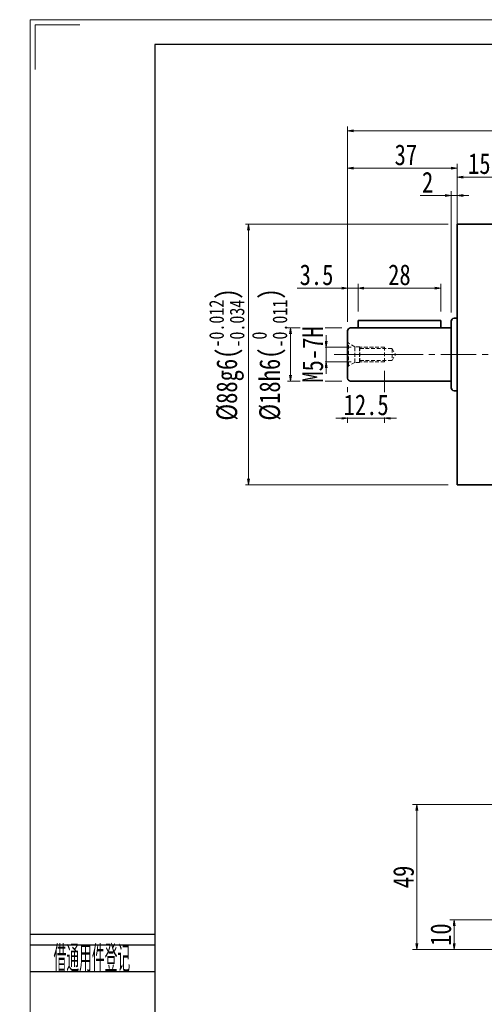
# Model space of a CAD drawing. Header units: millimetres. Extents: x -35 to 701, y -29 to 472.
# Tile 2 of 7: x -35 to 122, y 139 to 472. Entities that reach past the tile are written whole.
import ezdxf
from ezdxf.enums import TextEntityAlignment as Align

# ---------------------------------------------------------------- set-up
doc = ezdxf.new("R2010")
doc.units = ezdxf.units.MM
doc.linetypes.add('HIDDEN', pattern=[1.905, 1.27, -0.635])
doc.linetypes.add('点画线', pattern=[18, 12, -2, 2, -2])
doc.layers.add('2细线层', color=4, linetype='Continuous')
doc.layers.add('6文字层', color=3, linetype='Continuous')
for name, color, linetype, lineweight in [('中心线层', 1, '点画线', 18), ('图框_外框线', 7, 'Continuous', 18), ('尺寸线层', 3, 'Continuous', 18), ('粗实线层', 7, 'Continuous', 35)]:
    doc.layers.add(name, color=color, linetype=linetype, lineweight=lineweight)
doc.styles.add('PC_TEXTSTYLE', font='ISOCP.SHX', dxfattribs={"width": 0.707, "bigfont": 'GBCBIG.SHX'})
doc.styles.add('宋体', font='SimSun.ttf', dxfattribs={"width": 0.8})
doc.dimstyles.new('A水平标注$0', dxfattribs={"dimtxt": 3.5, "dimasz": 2, "dimexe": 1.5, "dimexo": 3, "dimgap": 1.1, "dimtad": 1, "dimtoh": 1, "dimdec": 4, "dimdsep": 46, "dimtxsty": '宋体', "dimblk": 'OPEN', "dimcen": 3, "dimclrd": 3, "dimclre": 3, "dimclrt": 6, "dimadec": 0, "dimazin": 0, "dimtm": 1e-09, "dimtfac": 1, "dimtdec": 4, "dimtix": 1, "dimtmove": 0, "dimatfit": 3, "dimldrblk": 'OPEN', "dimfxl": 0, "dimlwd": 13, "dimlwe": 13, "dimarcsym": 0})
doc.dimstyles.new('D直径标注φ25', dxfattribs={"dimtxt": 3.5, "dimasz": 2, "dimexe": 1, "dimexo": 3, "dimtad": 1, "dimtoh": 1, "dimdec": 1, "dimdsep": 46, "dimtxsty": '宋体', "dimblk": 'OPEN', "dimcen": 3, "dimclrd": 3, "dimclre": 3, "dimclrt": 130, "dimadec": 0, "dimazin": 0, "dimtm": 1e-09, "dimtfac": 1, "dimtdec": 1, "dimtmove": 0, "dimatfit": 0, "dimldrblk": 'OPEN', "dimfxl": 0, "dimlwd": 13, "dimlwe": 13, "dimarcsym": 0})
doc.dimstyles.new('螺孔(M8-7H)', dxfattribs={"dimtxt": 3.5, "dimasz": 2, "dimexe": 1.25, "dimexo": 3, "dimtad": 1, "dimtoh": 1, "dimdec": 4, "dimdsep": 46, "dimtxsty": '宋体', "dimblk": 'OPEN', "dimcen": 3, "dimclrd": 3, "dimclre": 3, "dimclrt": 2, "dimadec": 0, "dimazin": 0, "dimtm": 1e-09, "dimtfac": 1, "dimtdec": 4, "dimtmove": 0, "dimatfit": 3, "dimldrblk": 'OPEN', "dimfxl": 0, "dimlwd": 9, "dimlwe": 9, "dimarcsym": 0})

# ---------------------------------------------------------------- blocks, each defined once
blk = doc.blocks.new('_Open')
at = {"color": 0, "linetype": 'ByBlock', "lineweight": -2}
for p, q in [((-1, 0.17), (0, 0)), ((-1, -0.17), (0, 0)), ((0, 0), (-1, 0))]:
    blk.add_line(p, q, dxfattribs=at)
blk = doc.blocks.new('*D8')
at = {"layer": 'Defpoints', "color": 0, "transparency": 16777216}
for p in [(112.58, 418.35), (127.58, 403.4), (112.58, 402.4)]:
    blk.add_point(p, dxfattribs=at)
at = {"layer": '尺寸线层', "color": 3, "lineweight": 13, "transparency": 16777216}
for p, q in [((112.58, 405.4), (112.58, 419.85)), ((127.58, 406.4), (127.58, 419.85)), ((125.58, 418.35), (114.58, 418.35))]:
    blk.add_line(p, q, dxfattribs=at)
at = {"layer": '尺寸线层', "color": 3, "lineweight": 13, "transparency": 16777216, "xscale": 2, "yscale": 2, "zscale": 2, "rotation": 180}
blk.add_blockref('_Open', (112.58, 418.35), dxfattribs=at)
at = {"layer": '尺寸线层', "color": 3, "lineweight": 13, "transparency": 16777216, "xscale": 2, "yscale": 2, "zscale": 2}
blk.add_blockref('_Open', (127.58, 418.35), dxfattribs=at)
at = {"layer": '尺寸线层', "color": 6, "transparency": 16777216, "insert": (120.08, 422.85), "char_height": 7, "attachment_point": 5, "style": '宋体', "bg_fill": 3, "box_fill_scale": 1.1, "bg_fill_color": 256, "bg_fill_true_color": 13158600, "bg_fill_transparency": 0}
blk.add_mtext('15', dxfattribs=at)
blk = doc.blocks.new('*D10')
at = {"layer": 'Defpoints', "color": 0, "transparency": 16777216}
for p in [(110.58, 412.13), (112.58, 393.78), (110.58, 369.65)]:
    blk.add_point(p, dxfattribs=at)
at = {"layer": '尺寸线层', "color": 3, "lineweight": 13, "transparency": 16777216}
for p, q in [((110.58, 372.65), (110.58, 413.63)), ((112.58, 396.78), (112.58, 413.63)), ((108.58, 412.13), (100.06, 412.13)), ((112.58, 412.13), (110.58, 412.13)), ((114.58, 412.13), (116.58, 412.13))]:
    blk.add_line(p, q, dxfattribs=at)
at = {"layer": '尺寸线层', "color": 3, "lineweight": 13, "transparency": 16777216, "xscale": 2, "yscale": 2, "zscale": 2}
blk.add_blockref('_Open', (110.58, 412.13), dxfattribs=at)
at = {"layer": '尺寸线层', "color": 3, "lineweight": 13, "transparency": 16777216, "xscale": 2, "yscale": 2, "zscale": 2, "rotation": 180}
blk.add_blockref('_Open', (112.58, 412.13), dxfattribs=at)
at = {"layer": '尺寸线层', "color": 6, "transparency": 16777216, "insert": (102.61, 416.63), "char_height": 7, "attachment_point": 5, "style": '宋体', "bg_fill": 3, "box_fill_scale": 1.1, "bg_fill_color": 256, "bg_fill_true_color": 13158600, "bg_fill_transparency": 0}
blk.add_mtext('2', dxfattribs=at)
blk = doc.blocks.new('*D11')
at = {"layer": 'Defpoints', "color": 0, "transparency": 16777216}
for p in [(75.58, 433.95), (75.58, 366.4), (269.58, 366.4)]:
    blk.add_point(p, dxfattribs=at)
at = {"layer": '尺寸线层', "color": 3, "lineweight": 13, "transparency": 16777216}
for p, q in [((75.58, 369.4), (75.58, 435.45)), ((267.58, 433.95), (77.58, 433.95)), ((269.58, 369.4), (269.58, 435.45))]:
    blk.add_line(p, q, dxfattribs=at)
at = {"layer": '尺寸线层', "color": 3, "lineweight": 13, "transparency": 16777216, "xscale": 2, "yscale": 2, "zscale": 2, "rotation": 180}
blk.add_blockref('_Open', (75.58, 433.95), dxfattribs=at)
at = {"layer": '尺寸线层', "color": 3, "lineweight": 13, "transparency": 16777216, "xscale": 2, "yscale": 2, "zscale": 2}
blk.add_blockref('_Open', (269.58, 433.95), dxfattribs=at)
at = {"layer": '尺寸线层', "color": 6, "transparency": 16777216, "insert": (172.58, 438.45), "char_height": 7, "attachment_point": 5, "style": '宋体', "bg_fill": 3, "box_fill_scale": 1.1, "bg_fill_color": 256, "bg_fill_true_color": 13158600, "bg_fill_transparency": 0}
blk.add_mtext('194', dxfattribs=at)
blk = doc.blocks.new('*D12')
at = {"layer": 'Defpoints', "color": 0, "transparency": 16777216}
for p in [(112.58, 402.4), (42.04, 314.4), (112.58, 314.4)]:
    blk.add_point(p, dxfattribs=at)
at = {"layer": '尺寸线层', "color": 3, "lineweight": 13, "transparency": 16777216}
for p, q in [((109.58, 402.4), (41.04, 402.4)), ((42.04, 400.4), (42.04, 316.4)), ((109.58, 314.4), (41.04, 314.4))]:
    blk.add_line(p, q, dxfattribs=at)
at = {"layer": '尺寸线层', "color": 3, "lineweight": 13, "transparency": 16777216, "xscale": 2, "yscale": 2, "zscale": 2}
for p, rotation in [((42.04, 402.4), 90), ((42.04, 314.4), 270)]:
    blk.add_blockref('_Open', p, dxfattribs=dict(at, rotation=rotation))
at = {"layer": '尺寸线层', "color": 130, "transparency": 16777216, "insert": (34.71, 358.4), "char_height": 7, "attachment_point": 5, "rotation": 90, "style": '宋体', "bg_fill": 3, "box_fill_scale": 1.1, "bg_fill_color": 256, "bg_fill_true_color": 13158600, "bg_fill_transparency": 0}
blk.add_mtext('{\\A1;\\A1;%%C88g6({\\H0.707107x;\\S-0.012^ -0.034;})}', dxfattribs=at)
blk = doc.blocks.new('*D22')
at = {"layer": 'Defpoints', "color": 0, "transparency": 16777216}
for p in [(112.58, 421.33), (112.58, 402.4), (75.58, 366.4)]:
    blk.add_point(p, dxfattribs=at)
at = {"layer": '尺寸线层', "color": 3, "lineweight": 13, "transparency": 16777216}
for p, q in [((75.58, 369.4), (75.58, 422.83)), ((112.58, 405.4), (112.58, 422.83)), ((77.58, 421.33), (110.58, 421.33))]:
    blk.add_line(p, q, dxfattribs=at)
at = {"layer": '尺寸线层', "color": 3, "lineweight": 13, "transparency": 16777216, "xscale": 2, "yscale": 2, "zscale": 2, "rotation": 180}
blk.add_blockref('_Open', (75.58, 421.33), dxfattribs=at)
at = {"layer": '尺寸线层', "color": 3, "lineweight": 13, "transparency": 16777216, "xscale": 2, "yscale": 2, "zscale": 2}
blk.add_blockref('_Open', (112.58, 421.33), dxfattribs=at)
at = {"layer": '尺寸线层', "color": 6, "transparency": 16777216, "insert": (95.26, 425.83), "char_height": 7, "attachment_point": 5, "style": '宋体', "bg_fill": 3, "box_fill_scale": 1.1, "bg_fill_color": 256, "bg_fill_true_color": 13158600, "bg_fill_transparency": 0}
blk.add_mtext('37', dxfattribs=at)
blk = doc.blocks.new('*D24')
at = {"layer": 'Defpoints', "color": 0, "transparency": 16777216}
for p in [(76.58, 367.4), (56.3, 349.4), (76.58, 349.4)]:
    blk.add_point(p, dxfattribs=at)
at = {"layer": '尺寸线层', "color": 3, "lineweight": 13, "transparency": 16777216}
for p, q in [((73.58, 367.4), (55.3, 367.4)), ((56.3, 365.4), (56.3, 351.4)), ((73.58, 349.4), (55.3, 349.4))]:
    blk.add_line(p, q, dxfattribs=at)
at = {"layer": '尺寸线层', "color": 3, "lineweight": 13, "transparency": 16777216, "xscale": 2, "yscale": 2, "zscale": 2}
for p, rotation in [((56.3, 367.4), 90), ((56.3, 349.4), 270)]:
    blk.add_blockref('_Open', p, dxfattribs=dict(at, rotation=rotation))
at = {"layer": '尺寸线层', "color": 130, "transparency": 16777216, "insert": (49.2, 358.4), "char_height": 7, "attachment_point": 5, "rotation": 90, "style": '宋体'}
blk.add_mtext('{\\A1;\\A1;%%C18h6({\\H0.707107x;\\S 0^ -0.011;})}', dxfattribs=at)
blk = doc.blocks.new('23343f_1')
at = {"layer": '中心线层', "linetype": '点画线', "lineweight": 18}
blk.add_line((17.47, 0), (-1.33, 0), dxfattribs=at)
at = {"layer": '粗实线层', "color": 6, "linetype": 'HIDDEN', "lineweight": 18}
for p, q in [((0, -4.4), (0, 4.4)), ((0, 4.4), (0.32, 3.85)), ((2.4, 2.65), (0.32, 3.85)), ((0.32, -3.85), (0.32, 3.85)), ((4, 2.65), (2.4, 2.65)), ((2.4, -2.65), (2.4, 2.65)), ((4.15, 2.5), (4, 2.65)), ((4, -2.65), (4, 2.65)), ((12.5, 2.5), (4.15, 2.5)), ((4.15, -2.5), (4.15, 2.5)), ((4.15, 2), (15, 2)), ((12.5, -2.5), (12.5, 2.5)), ((15, 2), (16.15, 0)), ((15, 2), (15, -2)), ((2.4, -2.65), (0.32, -3.85)), ((4, -2.65), (2.4, -2.65)), ((4.15, -2.5), (4, -2.65)), ((4.15, -2), (15, -2)), ((12.5, -2.5), (4.15, -2.5)), ((15, -2), (16.15, 0)), ((0, -4.4), (0.32, -3.85))]:
    blk.add_line(p, q, dxfattribs=at)
blk = doc.blocks.new('*D25')
at = {"layer": 'Defpoints', "color": 0, "transparency": 16777216}
for p in [(79.73, 360.9), (68.31, 355.9), (79.73, 355.9)]:
    blk.add_point(p, dxfattribs=at)
at = {"layer": '尺寸线层', "color": 3, "lineweight": 9, "transparency": 16777216}
for p, q in [((68.31, 362.9), (68.31, 364.9)), ((76.73, 360.9), (67.06, 360.9)), ((68.31, 360.9), (68.31, 355.9)), ((76.73, 355.9), (67.06, 355.9)), ((68.31, 353.9), (68.31, 351.9))]:
    blk.add_line(p, q, dxfattribs=at)
at = {"layer": '尺寸线层', "color": 3, "lineweight": 9, "transparency": 16777216, "xscale": 2, "yscale": 2, "zscale": 2}
for p, rotation in [((68.31, 360.9), 270), ((68.31, 355.9), 90)]:
    blk.add_blockref('_Open', p, dxfattribs=dict(at, rotation=rotation))
at = {"layer": '尺寸线层', "color": 2, "transparency": 16777216, "insert": (63.81, 358.4), "char_height": 7, "attachment_point": 5, "rotation": 90, "style": '宋体', "bg_fill": 3, "box_fill_scale": 1.1, "bg_fill_color": 256, "bg_fill_true_color": 13158600, "bg_fill_transparency": 0}
blk.add_mtext('M5-7H', dxfattribs=at)
blk = doc.blocks.new('*D26')
at = {"layer": 'Defpoints', "color": 0, "transparency": 16777216}
for p in [(88.08, 355.9), (75.58, 350.4), (88.08, 336.86)]:
    blk.add_point(p, dxfattribs=at)
at = {"layer": '尺寸线层', "color": 3, "lineweight": 13, "transparency": 16777216}
for p, q in [((88.08, 352.9), (88.08, 335.36)), ((75.58, 347.4), (75.58, 335.36)), ((73.58, 336.86), (71.58, 336.86)), ((75.58, 336.86), (88.08, 336.86)), ((90.08, 336.86), (92.08, 336.86))]:
    blk.add_line(p, q, dxfattribs=at)
at = {"layer": '尺寸线层', "color": 3, "lineweight": 13, "transparency": 16777216, "xscale": 2, "yscale": 2, "zscale": 2}
blk.add_blockref('_Open', (75.58, 336.86), dxfattribs=at)
at = {"layer": '尺寸线层', "color": 3, "lineweight": 13, "transparency": 16777216, "xscale": 2, "yscale": 2, "zscale": 2, "rotation": 180}
blk.add_blockref('_Open', (88.08, 336.86), dxfattribs=at)
at = {"layer": '尺寸线层', "color": 6, "transparency": 16777216, "insert": (81.83, 341.36), "char_height": 7, "attachment_point": 5, "style": '宋体', "bg_fill": 3, "box_fill_scale": 1.1, "bg_fill_color": 256, "bg_fill_true_color": 13158600, "bg_fill_transparency": 0}
blk.add_mtext('12.5', dxfattribs=at)
blk = doc.blocks.new('*D27')
at = {"layer": 'Defpoints', "color": 0, "transparency": 16777216}
for p in [(79.08, 380.8), (79.08, 369.9), (75.58, 366.4)]:
    blk.add_point(p, dxfattribs=at)
at = {"layer": '尺寸线层', "color": 3, "lineweight": 13, "transparency": 16777216}
for p, q in [((73.58, 380.8), (58.53, 380.8)), ((75.58, 369.4), (75.58, 382.3)), ((79.08, 380.8), (75.58, 380.8)), ((79.08, 372.9), (79.08, 382.3)), ((81.08, 380.8), (83.08, 380.8))]:
    blk.add_line(p, q, dxfattribs=at)
at = {"layer": '尺寸线层', "color": 3, "lineweight": 13, "transparency": 16777216, "xscale": 2, "yscale": 2, "zscale": 2}
blk.add_blockref('_Open', (75.58, 380.8), dxfattribs=at)
at = {"layer": '尺寸线层', "color": 3, "lineweight": 13, "transparency": 16777216, "xscale": 2, "yscale": 2, "zscale": 2, "rotation": 180}
blk.add_blockref('_Open', (79.08, 380.8), dxfattribs=at)
at = {"layer": '尺寸线层', "color": 6, "transparency": 16777216, "insert": (65.06, 385.3), "char_height": 7, "attachment_point": 5, "style": '宋体', "bg_fill": 3, "box_fill_scale": 1.1, "bg_fill_color": 256, "bg_fill_true_color": 13158600, "bg_fill_transparency": 0}
blk.add_mtext('3.5', dxfattribs=at)
blk = doc.blocks.new('*D28')
at = {"layer": 'Defpoints', "color": 0, "transparency": 16777216}
for p in [(107.08, 380.8), (79.08, 369.9), (107.08, 369.9)]:
    blk.add_point(p, dxfattribs=at)
at = {"layer": '尺寸线层', "color": 3, "lineweight": 13, "transparency": 16777216}
for p, q in [((79.08, 372.9), (79.08, 382.3)), ((81.08, 380.8), (105.08, 380.8)), ((107.08, 372.9), (107.08, 382.3))]:
    blk.add_line(p, q, dxfattribs=at)
at = {"layer": '尺寸线层', "color": 3, "lineweight": 13, "transparency": 16777216, "xscale": 2, "yscale": 2, "zscale": 2, "rotation": 180}
blk.add_blockref('_Open', (79.08, 380.8), dxfattribs=at)
at = {"layer": '尺寸线层', "color": 3, "lineweight": 13, "transparency": 16777216, "xscale": 2, "yscale": 2, "zscale": 2}
blk.add_blockref('_Open', (107.08, 380.8), dxfattribs=at)
at = {"layer": '尺寸线层', "color": 6, "transparency": 16777216, "insert": (93.08, 385.3), "char_height": 7, "attachment_point": 5, "style": '宋体', "bg_fill": 3, "box_fill_scale": 1.1, "bg_fill_color": 256, "bg_fill_true_color": 13158600, "bg_fill_transparency": 0}
blk.add_mtext('28', dxfattribs=at)
blk = doc.blocks.new('*D44')
at = {"layer": 'Defpoints', "color": 0, "transparency": 16777216}
for p in [(137.62, 167.4), (111.58, 157.4), (127.98, 157.4)]:
    blk.add_point(p, dxfattribs=at)
at = {"layer": '尺寸线层', "color": 3, "lineweight": 13, "transparency": 16777216}
for p, q in [((134.62, 167.4), (110.08, 167.4)), ((111.58, 165.4), (111.58, 159.4)), ((124.98, 157.4), (110.08, 157.4))]:
    blk.add_line(p, q, dxfattribs=at)
at = {"layer": '尺寸线层', "color": 3, "lineweight": 13, "transparency": 16777216, "xscale": 2, "yscale": 2, "zscale": 2}
for p, rotation in [((111.58, 167.4), 90), ((111.58, 157.4), 270)]:
    blk.add_blockref('_Open', p, dxfattribs=dict(at, rotation=rotation))
at = {"layer": '尺寸线层', "color": 6, "transparency": 16777216, "insert": (107.08, 162.4), "char_height": 7, "attachment_point": 5, "rotation": 90, "style": '宋体', "bg_fill": 3, "box_fill_scale": 1.1, "bg_fill_color": 256, "bg_fill_true_color": 13158600, "bg_fill_transparency": 0}
blk.add_mtext('10', dxfattribs=at)
blk = doc.blocks.new('*D45')
at = {"layer": 'Defpoints', "color": 0, "transparency": 16777216}
for p in [(163.08, 206.4), (98.99, 157.4), (127.98, 157.4)]:
    blk.add_point(p, dxfattribs=at)
at = {"layer": '尺寸线层', "color": 3, "lineweight": 13, "transparency": 16777216}
for p, q in [((160.08, 206.4), (97.49, 206.4)), ((98.99, 204.4), (98.99, 159.4)), ((124.98, 157.4), (97.49, 157.4))]:
    blk.add_line(p, q, dxfattribs=at)
at = {"layer": '尺寸线层', "color": 3, "lineweight": 13, "transparency": 16777216, "xscale": 2, "yscale": 2, "zscale": 2}
for p, rotation in [((98.99, 206.4), 90), ((98.99, 157.4), 270)]:
    blk.add_blockref('_Open', p, dxfattribs=dict(at, rotation=rotation))
at = {"layer": '尺寸线层', "color": 6, "transparency": 16777216, "insert": (94.49, 181.9), "char_height": 7, "attachment_point": 5, "rotation": 90, "style": '宋体', "bg_fill": 3, "box_fill_scale": 1.1, "bg_fill_color": 256, "bg_fill_true_color": 13158600, "bg_fill_transparency": 0}
blk.add_mtext('49', dxfattribs=at)

msp = doc.modelspace()

# ---------------------------------------------------------------- linework, layer by layer
at = {"layer": '2细线层'}
for p, q in [((-31.69037, 162.57621), (10.38983, 162.57621)), ((-31.69037, 158.98139), (10.38983, 158.98139)), ((-31.69037, 149.99435), (10.38983, 149.99435))]:
    msp.add_line(p, q, dxfattribs=at)
at = {"layer": '中心线层'}
msp.add_line((71.06323, 358.39768), (273.56635, 358.39768), dxfattribs=at)
at = {"layer": '图框_外框线', "color": 3}
msp.add_lwpolyline([(-30.07139, 454.65993), (-30.07139, 469.83288), (-14.89843, 469.83288)], dxfattribs=at)
at = {"layer": '粗实线层'}
for p, q in [((127.57814, 402.39768), (112.57814, 402.39768)), ((112.57814, 314.39768), (112.57814, 402.39768)), ((127.57814, 314.39768), (112.57814, 314.39768))]:
    msp.add_line(p, q, dxfattribs=at)

# ---------------------------------------------------------------- texts
at = {"layer": '6文字层', "color": 3, "style": 'PC_TEXTSTYLE', "width": 0.667}
msp.add_text('借通用件登记', height=8.987039, dxfattribs=at).set_placement((-10.87846, 154.72618), align=Align.MIDDLE)

# ---------------------------------------------------------------- next in the draw order: dimensions: what is measured, and where the dimension line sits
at = {"layer": '尺寸线层'}
dim = msp.add_linear_dim(base=(112.57814, 418.35231), p1=(127.57814, 403.39768), p2=(112.57814, 402.39768), dimstyle='A水平标注$0', override={"dimtxt": 7, "dimgap": 1, "dimdec": 1, "dimpost": '<>', "dimblk": 'Open', "dimtvp": 0.1, "dimtfill": 1, "dimtfillclr": 256}, dxfattribs=at)
dim.commit()
dim.dimension.update_dxf_attribs({"geometry": '*D8', "text_midpoint": (120.07814, 422.85231)})

# ---------------------------------------------------------------- next in the draw order: dimensions: what is measured, and where the dimension line sits
dim = msp.add_linear_dim(base=(110.57814, 412.134), p1=(112.57814, 393.78037), p2=(110.57814, 369.64768), dimstyle='A水平标注$0', override={"dimtxt": 7, "dimgap": 1, "dimdec": 1, "dimpost": '<>', "dimblk": 'Open', "dimtvp": 0.1, "dimtfill": 1, "dimtfillclr": 256}, dxfattribs=at)
dim.commit()
dim.dimension.update_dxf_attribs({"geometry": '*D10', "text_midpoint": (102.60569, 412.134), "dimtype": 160})

# ---------------------------------------------------------------- next in the draw order: dimensions: what is measured, and where the dimension line sits
dim = msp.add_linear_dim(base=(75.57814, 433.94962), p1=(269.57814, 366.39768), p2=(75.57814, 366.39768), dimstyle='A水平标注$0', override={"dimtxt": 7, "dimgap": 1, "dimdec": 1, "dimpost": '<>', "dimblk": 'Open', "dimtvp": 0.1, "dimtfill": 1, "dimtfillclr": 256}, dxfattribs=at)
dim.commit()
dim.dimension.update_dxf_attribs({"geometry": '*D11', "text_midpoint": (172.57814, 438.44962)})

# ---------------------------------------------------------------- next in the draw order: linework, layer by layer
at = {"layer": '粗实线层'}
msp.add_line((110.57814, 369.64768), (110.57814, 347.14768), dxfattribs=at)

# ---------------------------------------------------------------- next in the draw order: dimensions: what is measured, and where the dimension line sits
at = {"layer": '尺寸线层'}
dim = msp.add_linear_dim(base=(42.04277, 314.39768), p1=(112.57814, 402.39768), p2=(112.57814, 314.39768), angle=270, text='{\\A1;\\A1;%%C88g6({\\H0.707107x;\\S-0.012^ -0.034;})}', dimstyle='D直径标注φ25', override={"dimtxt": 7, "dimgap": 1, "dimpost": 'φ<>', "dimtp": -0.012, "dimtm": 0.034, "dimtdec": 3}, dxfattribs=at)
dim.commit()
dim.dimension.update_dxf_attribs({"geometry": '*D12', "text_midpoint": (34.71387, 358.39768)})

# ---------------------------------------------------------------- next in the draw order: linework, layer by layer
at = {"layer": '粗实线层'}
for p, q in [((111.57814, 370.64768), (112.57814, 370.64768)), ((75.57814, 366.39768), (75.57814, 350.39768)), ((110.57814, 367.39768), (76.57814, 367.39768)), ((76.57814, 349.39768), (110.57814, 349.39768)), ((111.57814, 346.14768), (112.57814, 346.14768))]:
    msp.add_line(p, q, dxfattribs=at)
for centre, start, end in [((111.57814, 369.64768), 90, 180), ((76.57814, 366.39768), 90, 180), ((76.57814, 350.39768), 180, 270), ((111.57814, 347.14768), 180, 270)]:
    msp.add_arc(centre, 1, start, end, dxfattribs=at)

# ---------------------------------------------------------------- next in the draw order: block references
msp.add_blockref('23343f_1', (75.57814, 358.39768), dxfattribs=at)

# ---------------------------------------------------------------- next in the draw order: dimensions: what is measured, and where the dimension line sits
at = {"layer": '尺寸线层'}
dim = msp.add_linear_dim(base=(112.57814, 421.32717), p1=(75.57814, 366.39768), p2=(112.57814, 402.39768), dimstyle='A水平标注$0', override={"dimtxt": 7, "dimgap": 1, "dimdec": 1, "dimpost": '<>', "dimblk": 'Open', "dimtvp": 0.1, "dimtfill": 1, "dimtfillclr": 256}, dxfattribs=at)
dim.commit()
dim.dimension.update_dxf_attribs({"geometry": '*D22', "text_midpoint": (95.2579, 421.32717), "dimtype": 160})

# ---------------------------------------------------------------- next in the draw order: linework, layer by layer
at = {"layer": '粗实线层'}
msp.add_line((107.07814, 369.89768), (107.07814, 367.39768), dxfattribs=at)

# ---------------------------------------------------------------- next in the draw order: dimensions: what is measured, and where the dimension line sits
at = {"layer": '尺寸线层'}
dim = msp.add_linear_dim(base=(56.30335, 349.39768), p1=(76.57814, 367.39768), p2=(76.57814, 349.39768), angle=270, text='{\\A1;\\A1;%%C18h6({\\H0.707107x;\\S 0^ -0.011;})}', dimstyle='D直径标注φ25', override={"dimtxt": 7, "dimgap": 1, "dimpost": 'φ<>', "dimtm": 0.011, "dimtdec": 3, "dimtfill": 0}, dxfattribs=at)
dim.commit()
dim.dimension.update_dxf_attribs({"geometry": '*D24', "text_midpoint": (56.30335, 358.39768), "dimtype": 160})

# ---------------------------------------------------------------- next in the draw order: dimensions: what is measured, and where the dimension line sits
dim = msp.add_linear_dim(base=(68.31221, 355.89768), p1=(79.72814, 360.89768), p2=(79.72814, 355.89768), angle=270, dimstyle='螺孔(M8-7H)', override={"dimtxt": 7, "dimgap": 1, "dimpost": 'M<>-7H'}, dxfattribs=at)
dim.commit()
dim.dimension.update_dxf_attribs({"geometry": '*D25', "text_midpoint": (68.31221, 358.39768), "dimtype": 160})

# ---------------------------------------------------------------- next in the draw order: linework, layer by layer
at = {"layer": '粗实线层'}
for q in [(79.07814, 367.39768), (107.07814, 369.89768)]:
    msp.add_line((79.07814, 369.89768), q, dxfattribs=at)

# ---------------------------------------------------------------- next in the draw order: dimensions: what is measured, and where the dimension line sits
at = {"layer": '尺寸线层'}
dim = msp.add_linear_dim(base=(88.07814, 336.86112), p1=(75.57814, 350.39768), p2=(88.07814, 355.89768), dimstyle='A水平标注$0', override={"dimtxt": 7, "dimgap": 1, "dimdec": 1, "dimpost": '<>', "dimblk": 'Open', "dimtvp": 0.1, "dimtfill": 1, "dimtfillclr": 256}, dxfattribs=at)
dim.commit()
dim.dimension.update_dxf_attribs({"geometry": '*D26', "text_midpoint": (81.82814, 341.36112)})

# ---------------------------------------------------------------- next in the draw order: dimensions: what is measured, and where the dimension line sits
dim = msp.add_linear_dim(base=(79.07814, 380.80032), p1=(75.57814, 366.39768), p2=(79.07814, 369.89768), angle=0, dimstyle='A水平标注$0', override={"dimtxt": 7, "dimgap": 1, "dimdec": 1, "dimpost": '<>', "dimblk": 'Open', "dimtvp": 0.1, "dimtfill": 1, "dimtfillclr": 256}, dxfattribs=at)
dim.commit()
dim.dimension.update_dxf_attribs({"geometry": '*D27', "text_midpoint": (65.05635, 380.80032), "dimtype": 160})

# ---------------------------------------------------------------- next in the draw order: dimensions: what is measured, and where the dimension line sits
dim = msp.add_linear_dim(base=(107.07814, 380.80032), p1=(79.07814, 369.89768), p2=(107.07814, 369.89768), angle=0, dimstyle='A水平标注$0', override={"dimtxt": 7, "dimgap": 1, "dimdec": 1, "dimpost": '<>', "dimblk": 'Open', "dimtvp": 0.1, "dimtfill": 1, "dimtfillclr": 256}, dxfattribs=at)
dim.commit()
dim.dimension.update_dxf_attribs({"geometry": '*D28', "text_midpoint": (93.07814, 385.30032)})

# ---------------------------------------------------------------- next in the draw order: linework, layer by layer
at = {"layer": '图框_外框线', "color": 3}
msp.add_lwpolyline([(-31.75727, -29.18881), (676.31405, -29.18881), (676.31405, 471.51877), (-31.75727, 471.51877)], close=True, dxfattribs=at)
at = {"layer": '图框_外框线', "color": 3, "lineweight": 25}
msp.add_lwpolyline([(10.38983, -20.75939), (667.88463, -20.75939), (667.88463, 463.08935), (10.38983, 463.08935)], close=True, dxfattribs=at)

# ---------------------------------------------------------------- next in the draw order: dimensions: what is measured, and where the dimension line sits
at = {"layer": '尺寸线层'}
dim = msp.add_linear_dim(base=(111.57543, 157.39768), p1=(137.62341, 167.39723), p2=(127.97814, 157.39768), angle=90, dimstyle='A水平标注$0', override={"dimtxt": 7, "dimgap": 1, "dimdec": 1, "dimpost": '<>', "dimtvp": 0.1}, dxfattribs=at)
dim.commit()
dim.dimension.update_dxf_attribs({"geometry": '*D44', "text_midpoint": (111.57543, 162.39746), "dimtype": 160})

# ---------------------------------------------------------------- next in the draw order: dimensions: what is measured, and where the dimension line sits
dim = msp.add_linear_dim(base=(98.99458, 157.39768), p1=(163.08059, 206.39768), p2=(127.97814, 157.39768), angle=90, dimstyle='A水平标注$0', override={"dimtxt": 7, "dimgap": 1, "dimdec": 1, "dimpost": '<>', "dimtvp": 0.1}, dxfattribs=at)
dim.commit()
dim.dimension.update_dxf_attribs({"geometry": '*D45', "text_midpoint": (98.99458, 181.89768), "dimtype": 160})

doc.saveas('drawing.dxf')
